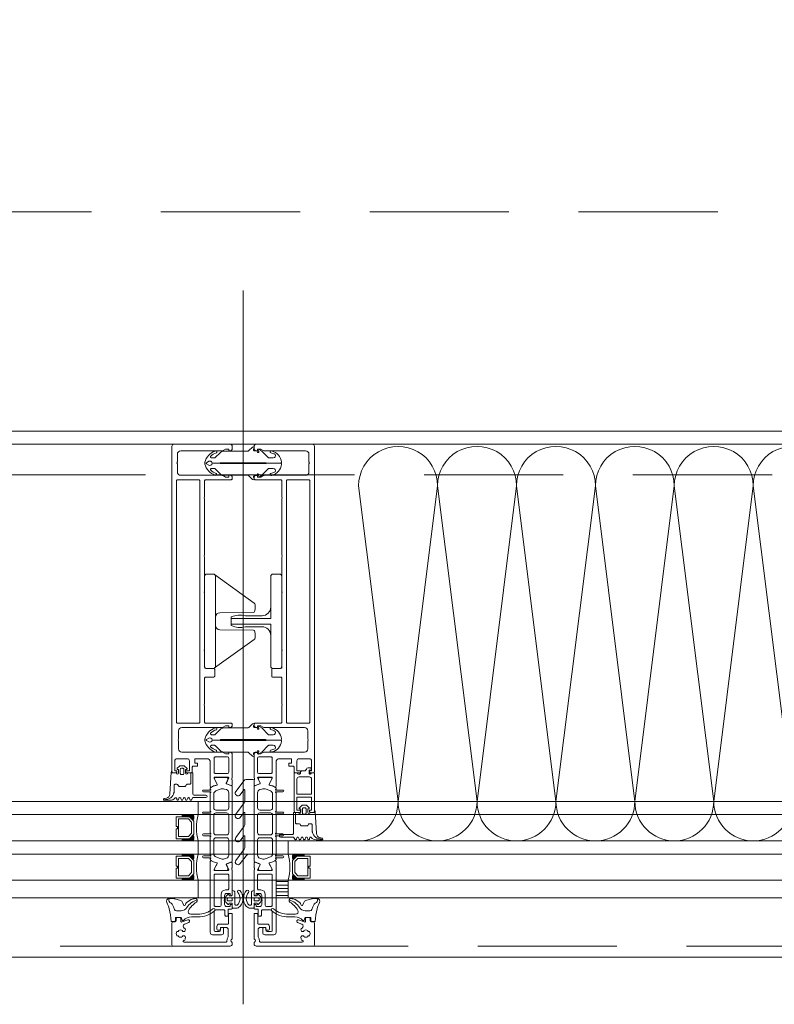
# Model space of a CAD drawing. Header units: millimetres. Extents: x 144573 to 336993, y 74252 to 247042.
# Tile 117 of 256: x 161785 to 162129, y 174594 to 175043. Entities that reach past the tile are written whole.
import ezdxf

# ---------------------------------------------------------------- set-up
doc = ezdxf.new("R2010")
doc.units = ezdxf.units.MM
doc.linetypes.add('ČÁRKOVANÁ', pattern=[19.05, 12.7, -6.35])
doc.layers.add('FASÁDA DETAILNÍ', color=255, linetype='Continuous', lineweight=0)

# ---------------------------------------------------------------- blocks, each defined once
blk = doc.blocks.new('284336')
for points in [[(-0.7, -9.6), (-10, -9.6, 0.414511), (-10.51, -10.11), (-10.51, -15.51, -1), (-11.69, -15.51), (-11.69, -9.6), (-12.69, -8.95, -0.668884), (-12.6, -8.23), (-11.99, -8.01, 0.766384), (-11.99, -7.21), (-12.6, -6.99, -0.76831), (-12.6, -6.23), (-11.99, -6.01, 0.766384), (-11.99, -5.21), (-12.6, -4.99, -0.76831), (-12.6, -4.23), (-11.99, -4.01, 0.766384), (-11.99, -3.21), (-12.6, -2.99, -0.877523), (-12.5, -2.22), (-12.1, -2.22, 0.698129), (-11.83, -1.5, -0.220231), (-12.89, 0.78), (-12.89, 3.45, -0.157143), (-12.82, 3.68), (-12.69, 3.42, -0.067482), (-12.48, 2.53, 0.393136), (-8.66, -1.02), (-6.1, -1.02, -0.414214), (-5.61, -1.51), (-5.61, -2.22, -0.267949), (-5.85, -2.65), (-6.35, -2.93, 0.267949), (-6.61, -3.38), (-6.61, -5.84, 0.267949), (-6.35, -6.29), (-5.85, -6.57, -0.267949), (-5.61, -7), (-5.61, -8.11, 0.414215), (-5.1, -8.62), (-0.41, -8.62), (-0.41, -9.31, -0.414212), (-0.7, -9.6)], [(-0.41, 0), (-0.41, -2, 0.990243), (-0.4, -3.02), (0.9, -3.02, 0.414214), (1.21, -2.71), (1.21, -2.61, -0.668123), (1.71, -2.4), (2.75, -3.45, -0.199004), (2.89, -3.79), (2.89, -5.43, -0.199038), (2.75, -5.77), (1.71, -6.82, -0.668191), (1.21, -6.61), (1.21, -6.51, 0.414214), (0.9, -6.2), (-0.4, -6.2, 0.990269), (-0.41, -7.22), (-0.41, -8.6), (-5.1, -8.6, -0.414215), (-5.59, -8.11), (-5.59, -7, 0.267949), (-5.84, -6.56), (-6.34, -6.27, -0.267949), (-6.59, -5.84), (-6.59, -3.38, -0.267949), (-6.34, -2.95), (-5.84, -2.66, 0.267949), (-5.59, -2.22), (-5.59, -1.51, 0.414214), (-6.1, -1), (-8.66, -1, -0.393156), (-12.46, 2.53, 0.067572), (-12.67, 3.43), (-12.8, 3.7, -0.637545), (-12.12, 3.53), (-11.92, 2.53, 0.344315), (-10.06, 0.91), (0, 0.38, -0.406913), (0.39, 0), (-0.41, 0)], [(1.7, -4.31, 0.414235), (1.2, -3.81), (-0.7, -3.81, 0.414214), (-1.2, -4.31), (-1.2, -4.91, 0.414214), (-0.7, -5.41), (1.2, -5.41, 0.414235), (1.7, -4.91), (1.7, -4.31)]]:
    blk.add_lwpolyline(points, format="xyb", close=True)
blk = doc.blocks.new('nesystémový nástavec 18')
for p, q in [((-17.5, 9.3), (-15.36, 9.3)), ((-15.36, 9.3), (0, 9.3)), ((0, 9.3), (0, 7.8)), ((-18, 6.8), (-18, 8.8)), ((-17, 6.3), (-17.5, 6.3)), ((-11, 8), (-17, 8)), ((-17, 8), (-17, 6.3)), ((-11, 1.3), (-11, 8)), ((-2.8, 8), (-9.7, 8)), ((-9.7, 1.3), (-9.7, 8)), ((-1.8, 2.3), (-1.8, 7)), ((-0.5, 7.3), (-0.5, 6.8)), ((0, 6.3), (0.55, 6.3)), ((0.55, 6.3), (0.95, 5.9)), ((0.95, 5.9), (0.95, 4.8)), ((0.95, 4.8), (0.95, 4.14)), ((-18, 0.5), (-18, 1.8)), ((-17.5, 2.3), (-17, 2.3)), ((-1.8, 0), (-17.5, 0)), ((-17, 2.3), (-17, 1.3)), ((-17, 1.3), (-11, 1.3)), ((-9.7, 1.3), (-2.8, 1.3)), ((0, 0), (-1.8, 0)), ((-0.4, 2.23), (-0.5, 2.04)), ((-0.5, 2.04), (-0.5, 2)), ((1.2, 2.44), (0, 2.44)), ((0, 1.5), (0, 0)), ((0.95, 4.14), (1.2, 4.14)), ((1.2, 1.85), (1.2, 2.44)), ((1.4, 3.94), (1.4, 3.84)), ((1.6, 3.64), (1.6, 3.64)), ((1.8, 1.37), (1.7, 1.35)), ((2.25, 1.63), (1.8, 1.37)), ((2.4, 2.84), (2.4, 1.89))]:
    blk.add_line(p, q)
for centre, radius, start, end in [((-17.5, 8.8), 0.5, 90, 180), ((-15.36, 9.8), 0.5, 270, 270.084), ((-17.5, 6.8), 0.5, 180.0012, 269.9988), ((-2.8, 7), 1, 0, 90), ((0, 7.3), 0.5, 89.9955, 180.0071), ((0, 6.8), 0.5, 179.9949, 270.006), ((0.75, 4.8), 0.2, 359.9656, 0.0344), ((-17.5, 1.8), 0.5, 89.999, 180.0002), ((-17.5, 0.5), 0.5, 180, 270), ((-2.8, 2.3), 1, 270, 0), ((0, 2), 0.5, 179.9716, 270.0327), ((0, 1.94), 0.5, 89.9975, 144.0007), ((1.2, 3.94), 0.2, 359.9707, 90.0249), ((1.7, 1.85), 0.5, 179.9991, 270), ((1.6, 3.84), 0.2, 179.9737, 270.035), ((1.6, 2.84), 0.8, 0.0065, 89.9919), ((2.1, 1.89), 0.3, 299.9815, 0.0183)]:
    blk.add_arc(centre, radius, start, end)
blk = doc.blocks.new('433270')
blk.add_lwpolyline([(1, 0, 0.414364), (0, -1), (0, -1.4, 0.255924), (0.23, -1.83, -0.547723), (0.23, -3.17, 0.255924), (0, -3.6), (0, -14.6, 0.414214), (0.3, -14.9), (1.2, -14.9, 0.414214), (1.7, -14.4), (1.7, -10.3, -0.414214), (2, -10), (6, -10, 0.414248), (7, -9), (7, -7.7, 0.414179), (6.5, -7.2), (5.7, -7.2, 0.414232), (5.4, -7.5), (5.4, -8.2, -0.414198), (5.1, -8.5), (2.8, -8.5, -0.414204), (1.8, -7.5), (1.8, -4.49, -0.147432), (1.97, -3.94, 0.147461), (2.4, -2.5), (2.4, -2.3, -0.414214), (2.9, -1.8), (21.87, -1.8, -0.668178), (22.22, -2.65), (22.16, -2.72, 1), (21.59, -3.29), (21.52, -3.35, 0.198912), (21.38, -3.71), (21.38, -4.05, 0.414214), (22.08, -4.75), (22.38, -4.75, 0.576988), (22.64, -4.3, -0.311246), (24.56, -4.3, 0.576988), (24.82, -4.75), (25.3, -4.75, -0.260065), (25.3, -6.65), (24.82, -6.65, 0.576988), (24.56, -7.1, -0.311246), (22.64, -7.1, 0.576988), (22.38, -6.65), (22.08, -6.65, 0.414214), (21.38, -7.35), (21.38, -7.61, 0.267949), (21.63, -8.04), (21.89, -8.2, -0.637047), (21.73, -10), (19.83, -10.7, 0.315299), (19.5, -11.17), (19.5, -11.49, 0.520567), (20.17, -11.96), (22.83, -10.99, -0.520567), (23.5, -11.46), (23.5, -12.5, 0.414062), (24, -13), (25, -13, 0.414186), (25.5, -12.5), (25.5, -11.5, -0.414182), (26, -11), (27, -11, 0.414214), (27.5, -10.5), (27.5, -0.5, 0.414214), (27, 0), (1, 0)], format="xyb", close=True)
blk = doc.blocks.new('284325')
for points in [[(0.84, -5.23, -0.560316), (0.94, -4.73), (1.94, -4.36, 0.3153), (2.14, -4.08), (2.14, -1.89, 0.451558), (1.8, -1.59), (0.9, -1.7, -0.399586), (0.57, -1.46), (0.3, -0.07, -0.415977), (0.53, 0.29, 0.024107), (6.15, 1.24, 0.076636), (8.99, 2.34, -0.577615), (10.79, 1.3), (10.02, 1.37, 0.283171), (9.08, 0.9, -0.168429), (7.07, -0.74), (5.9, -1.16, 0.315302), (5.24, -2.1), (5.24, -4.21, 0.269719), (6.76, -6.82, -0.194797), (10.18, -11.53, -0.342663), (9.17, -11.17, 0.119207), (5.43, -7.59, 0.578571), (3.63, -8.62), (3.63, -11.77, 0.176415), (6.16, -18.72, -1), (5.24, -19.49, -0.176415), (2.43, -11.77), (2.43, -8.89, 0.208286), (0.84, -5.23)], [(8.95, -6.65), (10.32, -8.78, -0.134555), (10.79, -10.63, -0.339795), (10.19, -11.53, 0.194788), (6.76, -6.81, -0.269736), (5.25, -4.21), (5.25, -2.1, -0.315302), (5.9, -1.17), (7.07, -0.74, 0.168429), (9.09, 0.89, -0.283167), (10.01, 1.36), (10.79, 1.29), (10.79, -0.74, -0.070852), (10.71, -1.3), (9.95, -3.93, -0.241839), (9.08, -4.83), (7.93, -5.22, 0.836024), (8.08, -6.19), (8.11, -6.19, -0.255349), (8.95, -6.65)]]:
    blk.add_lwpolyline(points, format="xyb", close=True)
blk = doc.blocks.new('*U1335')
for points in [[(0, 0, 0.414243), (0.1, 0.1), (0, 0.9, -1.0001), (0.2, 0.9), (0.1, 0.1, 0.414228), (0.2, 0, 0.414228)], [(0.2, 0, 0.414243), (0.3, 0.1), (0.2, 0.9, -1.0001), (0.4, 0.9), (0.3, 0.1, 0.414228), (0.4, 0, 0.414228)], [(0.4, 0, 0.414243), (0.5, 0.1), (0.4, 0.9, -1.0001), (0.6, 0.9), (0.5, 0.1, 0.414228), (0.6, 0, 0.414228)], [(0.6, 0, 0.414243), (0.7, 0.1), (0.6, 0.9, -1.0001), (0.8, 0.9), (0.7, 0.1, 0.414228), (0.8, 0, 0.414228)], [(0.8, 0, 0.414243), (0.9, 0.1), (0.8, 0.9, -1.0001), (1, 0.9), (0.9, 0.1, 0.414228), (1, 0, 0.414228)], [(1, 0, 0.414243), (1.1, 0.1), (1, 0.9, -1.0001), (1.2, 0.9), (1.1, 0.1, 0.414228), (1.2, 0, 0.414228)], [(1.2, 0, 0.414243), (1.3, 0.1), (1.2, 0.9, -1.0001), (1.4, 0.9), (1.3, 0.1, 0.414228), (1.4, 0, 0.414228)], [(1.4, 0, 0.414243), (1.5, 0.1), (1.4, 0.9, -1.0001), (1.6, 0.9), (1.5, 0.1, 0.414228), (1.6, 0, 0.414228)], [(1.6, 0, 0.414243), (1.7, 0.1), (1.6, 0.9, -1.0001), (1.8, 0.9), (1.7, 0.1, 0.414228), (1.8, 0, 0.414228)], [(1.8, 0, 0.414243), (1.9, 0.1), (1.8001, 0.9, -1.0001), (2, 0.9), (1.9001, 0.1, 0.414228), (2, 0, 0.414228)]]:
    blk.add_lwpolyline(points, format="xyb")
blk = doc.blocks.new('244748_a')
blk.add_lwpolyline([(8.32, -1.69, 0.082248), (6.34, -0.9, -1.09695), (6.94, -0.1, -0.315353), (11.26, -5.15, -0.480529), (10.87, -5.64), (4.27, -5.64), (4.08, -5.45), (-16.53, -5.45), (-16.72, -5.64), (-20.43, -5.64, 0.574019), (-21.93, -4.78), (-22.99, -5.4, 0.524827), (-22.99, -5.9), (-21.93, -6.52, 0.574021), (-20.43, -5.66), (-16.72, -5.66), (-16.53, -5.85), (4.08, -5.85), (4.27, -5.66), (10.87, -5.66, -0.480529), (11.26, -6.15, -0.326229), (6.88, -11.09, -1.09695), (6.28, -10.3, 0.081457), (8.32, -9.61, 0.599203), (7.48, -8.05), (5.52, -8.05, 0.198965), (5.17, -8.2), (2.22, -11.15), (0.93, -12.01, -0.738038), (0.51, -11.62), (0.87, -11, 1), (0.35, -10.7), (0, -11.3), (-0.98, -11.3, 0.619205), (-1.45, -12.06), (-1.28, -12.43, -0.808139), (-2.04, -13.04), (-3.63, -11.44, 0.198906), (-4.34, -11.15), (-14.99, -11.15, -0.198936), (-16.76, -10.42), (-18.98, -8.2, 0.198942), (-19.33, -8.05), (-20.67, -8.05, 0.500217), (-21.09, -8.73, 0.122037), (-18.5, -10.27, -1.093735), (-19.1, -11.07, -0.240768), (-23.7, -6.07, -0.106226), (-23.7, -5.23, -0.256232), (-19, -0.13, -1.093735), (-18.4, -0.92, 0.116856), (-21.09, -2.57, 0.500217), (-20.67, -3.25), (-19.33, -3.25, 0.198942), (-18.98, -3.1), (-16.75, -0.88, -0.198936), (-14.99, -0.15), (-4.34, -0.15, 0.198907), (-3.63, 0.14), (-2.04, 1.74, -0.808139), (-1.28, 1.13), (-1.45, 0.76, 0.619205), (-0.98, 0), (0, 0), (0.35, -0.6, 1), (0.87, -0.3), (0.51, 0.32, -0.738038), (0.93, 0.71), (2.22, -0.15), (5.17, -3.1, 0.198965), (5.52, -3.25), (7.48, -3.25, 0.599203)], format="xyb", close=True)
blk = doc.blocks.new('236134_0100_s_v')
for points in [[(22.8, -23), (22.8, -5), (42, -5, 0.414214), (43, -4), (43, -1, 0.414214), (42, 0), (1, 0, 0.414214), (0, -1), (0, -4, 0.414214), (1, -5), (20.2, -5), (20.2, -23)], [(15, -5, -0.414214), (19, -9), (19, -16.57, 0.165764), (19.53, -23), (23.47, -23, 0.165764), (24, -16.57), (24, -9, -0.414214), (28, -5)]]:
    blk.add_lwpolyline(points, format="xyb")
blk = doc.blocks.new('236134_0200_s_v')
for points in [[(19.58, 5, -0.41166), (17.58, 6.98), (17.45, 22.25, 0.344217), (17.07, 22.73), (16, 23), (14, 23, 0.240828), (13.19, 22.59), (0.19, 4.59)], [(23.42, 5, 0.41166), (25.42, 6.98), (25.55, 22.25, -0.344217), (25.93, 22.73), (27, 23), (29, 23, -0.240828), (29.81, 22.59), (42.81, 4.59)]]:
    blk.add_lwpolyline(points, format="xyb")
blk.add_lwpolyline([(42, 5), (1, 5, 0.414214), (0, 4), (0, 1, 0.414214), (1, 0), (42, 0, 0.414214), (43, 1), (43, 4, 0.414214)], format="xyb", close=True)
blk = doc.blocks.new('288126')
for points in [[(-16.5, 0), (16.5, 0)], [(-21.36, -6.34), (-17.8, -3.69)], [(-17, -2.08), (-17, -0.5)], [(-8.83, -4.3), (-14.11, -4.3)], [(1.81, -4.3), (-3.71, -4.3)], [(12.21, -4.3), (6.93, -4.3)], [(17, -0.5), (17, -3.8)], [(-14.71, -4.5), (-19.87, -8.34)], [(-10.96, -6.34), (-8.71, -4.66)], [(-4.31, -4.5), (-9.47, -8.34)], [(-0.35, -6.36), (1.93, -4.66)], [(6.33, -4.5), (1.14, -8.37)], [(10.05, -6.36), (12.33, -4.66)], [(16.6, -4.6), (11.54, -8.37)]]:
    blk.add_lwpolyline(points)
for centre, radius, start, end in [((16.5, -0.5), 0.5, 0, 90), ((-16.5, -0.5), 0.5, 90, 180), ((16, -3.8), 1, 306.7059, 0), ((-20.61, -7.34), 1.25, 126.7059, 306.7059), ((-10.21, -7.34), 1.25, 126.7059, 306.7059), ((0.4, -7.37), 1.25, 126.7059, 306.7059), ((10.8, -7.37), 1.25, 126.7059, 306.7059)]:
    blk.add_arc(centre, radius, start, end)
at = {"extrusion": (0, 0, -1)}
for centre, radius, start, end in [((19, -2.08), 2, 180, 233.2941), ((14.11, -5.3), 1, 53.2941, 90), ((8.83, -4.5), 0.2, 90, 233.2941), ((3.71, -5.3), 1, 53.2941, 90), ((-1.81, -4.5), 0.2, 90, 233.2941), ((-6.93, -5.3), 1, 53.2941, 90), ((-12.21, -4.5), 0.2, 90, 233.2941)]:
    blk.add_arc(centre, radius, start, end, dxfattribs=at)
blk = doc.blocks.new('246426')
for points in [[(-1.84, 0.64), (-2.86, -0.38, 0.198926), (-3.15, -1.09), (-3.15, -2.31, 0.198926), (-2.86, -3.02), (-1.84, -4.04, 0.637051), (-1.5, -3.92), (-1.45, -3.4), (-0.3, -3.4, -0.41484), (0, -3.7), (0, -5.19, 0.414232), (0.5, -5.69), (2.14, -5.69, 0.071862), (2.2, -5.68, 0.157876), (3.73, -4.64, 0.360336), (3.48, 2.39, 0.964062), (2.54, 1.48, -0.403385), (2.25, -4.34, -0.190964), (2.11, -4.39), (1.7, -4.39, -0.414214), (1.2, -3.89), (1.2, 1.31, 0.414201), (0.2, 2.31), (0, 2.31), (0, 0.3, -0.414214), (-0.3, 0), (-1.45, 0), (-1.5, 0.52, 0.637051), (-1.84, 0.64)], [(-2.25, -1.4, -0.414214), (-1.85, -1), (-0.4, -1, -0.414214), (0, -1.4), (0, -2, -0.414214), (-0.4, -2.4), (-1.85, -2.4, -0.414214), (-2.25, -2), (-2.25, -1.4)]]:
    blk.add_lwpolyline(points, format="xyb", close=True)

msp = doc.modelspace()

# ---------------------------------------------------------------- hatches: boundary and pattern name
at = {"layer": 'FASÁDA DETAILNÍ'}
h = msp.add_hatch(dxfattribs=at)
h.set_pattern_fill('ANSI31', color=256, scale=0.5, angle=495)
h.set_pattern_definition([(180, (151587.0589, 130529.9017), (-7e-16, -1.5875), [])])
h.paths.add_polyline_path([(161901.48, 174650.259), (161906.98, 174650.259), (161906.98, 174642.259), (161901.48, 174642.259)])

# ---------------------------------------------------------------- linework, layer by layer
for p, q in [((161886.48, 174919.383), (161886.48, 174593.691)), ((163129.98, 174849.259), (160267.98, 174849.259)), ((163406.98, 174686.259), (159183.48, 174686.259)), ((161865.98, 174680.259), (161865.98, 174686.259)), ((159183.48, 174680.259), (163406.98, 174680.259)), ((163406.98, 174668.259), (159183.48, 174668.259)), ((161865.98, 174662.259), (161865.98, 174668.259)), ((162315.98, 174668.259), (161906.98, 174668.259)), ((161906.98, 174668.259), (161906.98, 174662.259)), ((159183.48, 174662.259), (163406.98, 174662.259)), ((161906.98, 174662.259), (162315.98, 174662.259)), ((163406.98, 174650.259), (159183.48, 174650.259)), ((161865.98, 174642.259), (161865.98, 174650.259)), ((162315.98, 174650.259), (161906.98, 174650.259)), ((161906.98, 174650.259), (161906.98, 174642.259)), ((159183.48, 174642.259), (163406.98, 174642.259)), ((161906.98, 174642.259), (162315.98, 174642.259))]:
    msp.add_line(p, q, dxfattribs=at)
for points in [[(173301.48, 174615.259), (146721.48, 174615.259), (146721.48, 198295.259), (173301.48, 198295.259)], [(173061.48, 174855.259), (146961.48, 174855.259), (146961.48, 198055.259), (173061.48, 198055.259)], [(161855.98, 174679.259), (161861.98, 174679.259), (161863.98, 174677.259), (161863.98, 174671.259), (161861.98, 174669.259), (161855.98, 174669.259), (161855.98, 174673.759), (161856.48, 174673.759), (161856.48, 174674.759), (161855.98, 174674.759)], [(161856.98, 174670.259), (161856.98, 174678.259), (161861.566, 174678.259), (161862.98, 174676.844), (161862.98, 174671.811), (161861.566, 174670.259)], [(161855.98, 174661.259), (161861.98, 174661.259), (161863.98, 174659.259), (161863.98, 174653.259), (161861.98, 174651.259), (161855.98, 174651.259), (161855.98, 174655.759), (161856.48, 174655.759), (161856.48, 174656.759), (161855.98, 174656.759)], [(161856.98, 174652.259), (161856.98, 174660.259), (161861.566, 174660.259), (161862.98, 174658.844), (161862.98, 174653.811), (161861.566, 174652.259)], [(161916.98, 174661.259), (161910.98, 174661.259), (161908.98, 174659.259), (161908.98, 174653.259), (161910.98, 174651.259), (161916.98, 174651.259), (161916.98, 174655.759), (161916.48, 174655.759), (161916.48, 174656.759), (161916.98, 174656.759)], [(161915.98, 174652.259), (161915.98, 174660.259), (161911.394, 174660.259), (161909.98, 174658.844), (161909.98, 174653.811), (161911.394, 174652.259)], [(161901.48, 174642.259), (161906.98, 174642.259), (161906.98, 174650.259), (161901.48, 174650.259)]]:
    msp.add_lwpolyline(points, close=True, dxfattribs=at)
at = {"layer": 'FASÁDA DETAILNÍ', "linetype": 'ČÁRKOVANÁ', "ltscale": 5}
for points in [[(173296.48, 174620.259), (146726.48, 174620.259), (146726.48, 198290.259), (173296.48, 198290.259)], [(173081.48, 174835.259), (146941.48, 174835.259), (146941.48, 198075.259), (173081.48, 198075.259)], [(172961.48, 174955.259), (147061.48, 174955.259), (147061.48, 197955.259), (172961.48, 197955.259)]]:
    msp.add_lwpolyline(points, close=True, dxfattribs=at)
at = {"layer": 'FASÁDA DETAILNÍ'}
for points in [[(161853.98, 174848.259), (161853.98, 174699.759, 0.4142136), (161854.48, 174699.259), (161855.78, 174699.259, 0.4142197), (161856.28, 174699.759), (161856.28, 174700.259), (161855.28, 174700.259), (161855.28, 174704.759, -0.4142136), (161856.28, 174705.759), (161860.98, 174705.759, -0.4142136), (161861.98, 174704.759), (161861.98, 174700.259), (161860.28, 174700.259), (161860.28, 174699.759, 0.4142012), (161860.78, 174699.259), (161862.78, 174699.259, 0.4142136), (161863.28, 174699.759), (161863.28, 174701.902, -0.4142136), (161863.78, 174702.402), (161865.58, 174702.402), (161865.58, 174703.653), (161864.38, 174703.653), (161864.38, 174705.459, -0.4142136), (161864.68, 174705.759), (161869.979, 174705.759, -0.4141667), (161871.479, 174704.259), (161871.48, 174697.261), (161871.48, 174693.161, 0.5773503), (161872.08, 174692.814), (161872.943, 174693.313), (161874.435, 174693.741, 0.4887011), (161874.612, 174694.18), (161873.18, 174696.645), (161873.18, 174697.066, -0.4325656), (161873.38, 174697.261), (161879.685, 174697.261, -0.5483974), (161879.87, 174696.979), (161878.802, 174694.596, 0.4253361), (161878.91, 174694.328), (161880.933, 174693.512, 0.5315629), (161881.482, 174693.883), (161881.482, 174695.947, 0.2313061), (161881.367, 174696.184, -0.3061853), (161881.263, 174696.503), (161881.48, 174697.261), (161881.48, 174707.764, 0.4142136), (161880.48, 174708.764), (161879.98, 174708.764), (161879.98, 174707.964), (161878.48, 174707.964), (161877.336, 174708.625, 0.1316504), (161876.836, 174708.759), (161858.472, 174708.759, -0.4142136), (161856.972, 174710.259), (161856.972, 174713.759, -0.3999851), (161856.972, 174714.759), (161856.972, 174718.459, -0.4142136), (161858.472, 174719.959), (161876.836, 174719.959, 0.1316504), (161877.336, 174720.093), (161878.48, 174720.753), (161879.98, 174720.753), (161879.98, 174719.953), (161880.48, 174719.953, 0.4142136), (161881.48, 174720.953), (161881.48, 174721.459, 0.4142136), (161880.98, 174721.959), (161869.38, 174721.959, -0.4142136), (161868.88, 174722.459), (161868.88, 174729.859, -0.3999851), (161868.88, 174730.859), (161868.88, 174742.459, -0.4142136), (161869.38, 174742.959), (161872.98, 174742.959, 0.4142136), (161873.48, 174743.459), (161873.48, 174746.459, 0.4142136), (161872.98, 174746.959), (161869.38, 174746.959, -0.4142136), (161868.88, 174747.459), (161868.88, 174754.759, -0.38324), (161868.88, 174755.759), (161868.88, 174781.259, -0.38324), (161868.88, 174782.259), (161868.88, 174797.759, -0.38324), (161868.88, 174798.759), (161868.88, 174824.259, -0.38324), (161868.88, 174825.259), (161868.88, 174832.559, -0.4142136), (161869.38, 174833.059), (161880.98, 174833.059, 0.4142136), (161881.48, 174833.559), (161881.48, 174834.059, 0.4142136), (161880.48, 174835.059), (161879.98, 174835.059), (161879.98, 174834.259), (161878.48, 174834.259), (161877.326, 174834.925, 0.1169365), (161876.826, 174835.059), (161857.972, 174835.059, -0.4142315), (161856.472, 174836.559), (161856.472, 174840.269, -0.3999851), (161856.472, 174841.269), (161856.472, 174844.759, -0.4142315), (161857.972, 174846.259), (161876.826, 174846.259, 0.1169365), (161877.326, 174846.393), (161878.48, 174847.059), (161879.98, 174847.059), (161879.98, 174846.259), (161880.48, 174846.259, 0.4142136), (161881.48, 174847.259), (161881.48, 174848.259, 0.4142136), (161880.48, 174849.259), (161854.98, 174849.259, 0.4142135), (161853.98, 174848.259)], [(161918.98, 174848.259), (161918.98, 174699.759, -0.4142136), (161918.48, 174699.259), (161917.18, 174699.259, -0.4142197), (161916.68, 174699.759), (161916.68, 174700.259), (161917.68, 174700.259), (161917.68, 174704.759, 0.4142136), (161916.68, 174705.759), (161911.98, 174705.759, 0.4142136), (161910.98, 174704.759), (161910.98, 174700.259), (161912.68, 174700.259), (161912.68, 174699.759, -0.4142012), (161912.18, 174699.259), (161910.18, 174699.259, -0.4142136), (161909.68, 174699.759), (161909.68, 174701.902, 0.4142136), (161909.18, 174702.402), (161907.38, 174702.402), (161907.38, 174703.653), (161908.58, 174703.653), (161908.58, 174705.459, 0.4142136), (161908.28, 174705.759), (161902.981, 174705.759, 0.4141667), (161901.481, 174704.259), (161901.48, 174697.261), (161901.48, 174693.161, -0.5773503), (161900.88, 174692.814), (161900.017, 174693.313), (161898.525, 174693.741, -0.4887011), (161898.348, 174694.18), (161899.78, 174696.645), (161899.78, 174697.066, 0.4325656), (161899.58, 174697.261), (161893.275, 174697.261, 0.5483974), (161893.09, 174696.979), (161894.158, 174694.596, -0.4253361), (161894.05, 174694.328), (161892.027, 174693.512, -0.5315629), (161891.478, 174693.883), (161891.478, 174695.947, -0.2313061), (161891.593, 174696.184, 0.3061853), (161891.697, 174696.503), (161891.48, 174697.261), (161891.48, 174707.764, -0.4142136), (161892.48, 174708.764), (161892.98, 174708.764), (161892.98, 174707.964), (161894.48, 174707.964), (161895.624, 174708.625, -0.1316504), (161896.124, 174708.759), (161914.488, 174708.759, 0.4142136), (161915.988, 174710.259), (161915.988, 174713.759, 0.3999851), (161915.988, 174714.759), (161915.988, 174718.459, 0.4142136), (161914.488, 174719.959), (161896.124, 174719.959, -0.1316504), (161895.624, 174720.093), (161894.48, 174720.753), (161892.98, 174720.753), (161892.98, 174719.953), (161892.48, 174719.953, -0.4142136), (161891.48, 174720.953), (161891.48, 174721.459, -0.4142136), (161891.98, 174721.959), (161903.58, 174721.959, 0.4142136), (161904.08, 174722.459), (161904.08, 174729.859, 0.3999851), (161904.08, 174730.859), (161904.08, 174742.459, 0.4142136), (161903.58, 174742.959), (161899.98, 174742.959, -0.4142136), (161899.48, 174743.459), (161899.48, 174746.459, -0.4142136), (161899.98, 174746.959), (161903.58, 174746.959, 0.4142136), (161904.08, 174747.459), (161904.08, 174754.759, 0.38324), (161904.08, 174755.759), (161904.08, 174781.259, 0.38324), (161904.08, 174782.259), (161904.08, 174797.759, 0.38324), (161904.08, 174798.759), (161904.08, 174824.259, 0.38324), (161904.08, 174825.259), (161904.08, 174832.559, 0.4142136), (161903.58, 174833.059), (161891.98, 174833.059, -0.4142136), (161891.48, 174833.559), (161891.48, 174834.059, -0.4142136), (161892.48, 174835.059), (161892.98, 174835.059), (161892.98, 174834.259), (161894.48, 174834.259), (161895.634, 174834.925, -0.1169365), (161896.134, 174835.059), (161914.988, 174835.059, 0.4142315), (161916.488, 174836.559), (161916.488, 174840.269, 0.3999851), (161916.488, 174841.269), (161916.488, 174844.759, 0.4142315), (161914.988, 174846.259), (161896.134, 174846.259, -0.1169365), (161895.634, 174846.393), (161894.48, 174847.059), (161892.98, 174847.059), (161892.98, 174846.259), (161892.48, 174846.259, -0.4142136), (161891.48, 174847.259), (161891.48, 174848.259, -0.4142136), (161892.48, 174849.259), (161917.98, 174849.259, -0.4142135), (161918.98, 174848.259)], [(161856.08, 174722.459), (161856.08, 174832.559, -0.4142136), (161856.58, 174833.059), (161866.28, 174833.059, -0.4142136), (161866.78, 174832.559), (161866.78, 174722.459, -0.4142136), (161866.28, 174721.959), (161856.58, 174721.959, -0.4142136), (161856.08, 174722.459)], [(161916.88, 174722.459), (161916.88, 174832.559, 0.4142136), (161916.38, 174833.059), (161906.68, 174833.059, 0.4142136), (161906.18, 174832.559), (161906.18, 174722.459, 0.4142136), (161906.68, 174721.959), (161916.38, 174721.959, 0.4142136), (161916.88, 174722.459)], [(161879.38, 174706.559, -0.4142136), (161879.88, 174706.059), (161879.88, 174699.559, -0.4142136), (161879.38, 174699.059), (161873.68, 174699.059, -0.4142136), (161873.18, 174699.559), (161873.18, 174706.059, -0.4142136), (161873.68, 174706.559), (161879.38, 174706.559)], [(161893.58, 174706.559, 0.4142136), (161893.08, 174706.059), (161893.08, 174699.559, 0.4142136), (161893.58, 174699.059), (161899.28, 174699.059, 0.4142136), (161899.78, 174699.559), (161899.78, 174706.059, 0.4142136), (161899.28, 174706.559), (161893.58, 174706.559)], [(161881.48, 174692.92), (161881.481, 174681.009), (161881.48, 174659.098, -0.3058367), (161881.167, 174658.634), (161878.88, 174657.711, 0.4253361), (161878.772, 174657.444), (161879.489, 174655.825, -0.5437525), (161878.804, 174654.769), (161873.9, 174654.769, -0.5781822), (161873.381, 174655.67), (161874.642, 174657.862, 0.4885049), (161874.466, 174658.301), (161872.951, 174658.735), (161871.63, 174659.498, -0.2824777), (161871.481, 174659.774), (161871.481, 174660.219, 1.4470094), (161871.349, 174660.569), (161868.381, 174660.569, -1), (161868.381, 174661.369), (161871.349, 174661.369, 1.4470094), (161871.481, 174661.719), (161871.481, 174670.259, 1.4470094), (161871.349, 174670.609), (161868.381, 174670.609, -1), (161868.381, 174671.409), (161871.349, 174671.409, 1.4470094), (161871.481, 174671.759), (161871.481, 174680.259, 1.4470094), (161871.349, 174680.609), (161868.381, 174680.609, -1), (161868.381, 174681.409), (161871.349, 174681.409, 1.4470094), (161871.481, 174681.759), (161871.481, 174690.299, 1.4470094), (161871.349, 174690.649), (161868.381, 174690.649, -1), (161868.381, 174691.449), (161871.349, 174691.449, 1.4470094), (161871.481, 174691.799), (161871.481, 174692.244, -0.2824777), (161871.63, 174692.52), (161872.951, 174693.282), (161874.466, 174693.717, 0.4885049), (161874.642, 174694.156), (161873.381, 174696.347, -0.5781822), (161873.9, 174697.249), (161878.804, 174697.249, -0.5437525), (161879.489, 174696.192), (161878.772, 174694.574, 0.4253361), (161878.88, 174694.306), (161881.167, 174693.383, -0.3058367), (161881.48, 174692.92)], [(161891.48, 174692.92), (161891.479, 174681.009), (161891.48, 174659.098, 0.3058367), (161891.793, 174658.634), (161894.08, 174657.711, -0.4253361), (161894.188, 174657.444), (161893.471, 174655.825, 0.5437525), (161894.156, 174654.769), (161899.06, 174654.769, 0.5781822), (161899.579, 174655.67), (161898.318, 174657.862, -0.4885049), (161898.494, 174658.301), (161900.009, 174658.735), (161901.33, 174659.498, 0.2824777), (161901.479, 174659.774), (161901.479, 174660.219, -1.4470094), (161901.611, 174660.569), (161904.579, 174660.569, 1), (161904.579, 174661.369), (161901.611, 174661.369, -1.4470094), (161901.479, 174661.719), (161901.479, 174670.259, -1.4470094), (161901.611, 174670.609), (161904.579, 174670.609, 1), (161904.579, 174671.409), (161901.611, 174671.409, -1.4470094), (161901.479, 174671.759), (161901.479, 174680.259, -1.4470094), (161901.611, 174680.609), (161904.579, 174680.609, 1), (161904.579, 174681.409), (161901.611, 174681.409, -1.4470094), (161901.479, 174681.759), (161901.479, 174690.299, -1.4470094), (161901.611, 174690.649), (161904.579, 174690.649, 1), (161904.579, 174691.449), (161901.611, 174691.449, -1.4470094), (161901.479, 174691.799), (161901.479, 174692.244, 0.2824777), (161901.33, 174692.52), (161900.009, 174693.282), (161898.494, 174693.717, -0.4885049), (161898.318, 174694.156), (161899.579, 174696.347, 0.5781822), (161899.06, 174697.249), (161894.156, 174697.249, 0.5437525), (161893.471, 174696.192), (161894.188, 174694.574, -0.4253361), (161894.08, 174694.306), (161891.793, 174693.383, 0.3058367), (161891.48, 174692.92)], [(161879.881, 174683.309), (161879.881, 174690.209, 0.3249157), (161878.845, 174691.636), (161877.994, 174691.912, 0.1764286), (161875.943, 174691.84), (161874.018, 174691.061, 0.305619), (161873.081, 174689.671), (161873.081, 174683.309, 0.4142178), (161874.081, 174682.309), (161878.881, 174682.309, 0.4142178), (161879.881, 174683.309)], [(161893.079, 174683.309), (161893.079, 174690.209, -0.3249157), (161894.116, 174691.636), (161894.966, 174691.912, -0.1764286), (161897.018, 174691.84), (161898.942, 174691.061, -0.305619), (161899.879, 174689.671), (161899.879, 174683.309, -0.4142178), (161898.879, 174682.309), (161894.079, 174682.309, -0.4142178), (161893.079, 174683.309)], [(161879.881, 174672.009), (161879.881, 174680.009, 0.4142136), (161878.881, 174681.009), (161874.081, 174681.009, 0.4142136), (161873.081, 174680.009), (161873.081, 174672.009, 0.4142136), (161874.081, 174671.009), (161878.881, 174671.009, 0.4142136), (161879.881, 174672.009)], [(161893.079, 174672.009), (161893.079, 174680.009, -0.4142136), (161894.079, 174681.009), (161898.879, 174681.009, -0.4142136), (161899.879, 174680.009), (161899.879, 174672.009, -0.4142136), (161898.879, 174671.009), (161894.079, 174671.009, -0.4142136), (161893.079, 174672.009)], [(161879.881, 174661.808), (161879.881, 174668.709, 0.4142178), (161878.881, 174669.709), (161874.081, 174669.709, 0.4142178), (161873.081, 174668.709), (161873.081, 174662.346, 0.305619), (161874.018, 174660.956), (161875.943, 174660.178, 0.1764286), (161877.994, 174660.106), (161878.845, 174660.382, 0.3249157), (161879.881, 174661.808)], [(161893.079, 174661.808), (161893.079, 174668.709, -0.4142178), (161894.079, 174669.709), (161898.879, 174669.709, -0.4142178), (161899.879, 174668.709), (161899.879, 174662.346, -0.305619), (161898.942, 174660.956), (161897.018, 174660.178, -0.1764286), (161894.966, 174660.106), (161894.116, 174660.382, -0.3249157), (161893.079, 174661.808)], [(161881.48, 174654.759), (161881.48, 174643.759, -0.4144257), (161880.98, 174643.259), (161880.487, 174643.259), (161880.487, 174644.259), (161878.987, 174644.259, 0.4142136), (161877.987, 174643.259), (161877.987, 174641.759, 0.3999851), (161877.987, 174640.759), (161877.987, 174639.259, 0.4142136), (161878.987, 174638.259), (161880.48, 174638.259), (161880.48, 174639.259), (161880.98, 174639.259, -0.4144559), (161881.48, 174638.758), (161881.479, 174637.458, -0.4139712), (161881.179, 174637.159), (161879.98, 174637.159, 0.4142136), (161879.68, 174636.859), (161879.68, 174633.859), (161878.68, 174633.859, -0.4142136), (161878.18, 174634.359), (161878.18, 174636.259, 0.4142136), (161877.68, 174636.759), (161874.18, 174636.759, 0.4142056), (161873.18, 174635.759), (161873.18, 174627.459, 0.4142063), (161873.68, 174626.959), (161875.58, 174626.959, 0.414219), (161876.08, 174627.459), (161876.08, 174628.259, -0.4142136), (161876.58, 174628.759), (161877.08, 174628.759, -0.4142136), (161877.58, 174628.259), (161877.58, 174626.459, -0.4142136), (161876.58, 174625.459), (161872.48, 174625.459, -0.4142136), (161871.48, 174626.459), (161871.48, 174654.759), (161871.48, 174658.859, -0.5773503), (161872.08, 174659.205), (161872.943, 174658.707), (161874.435, 174658.279, -0.4887011), (161874.612, 174657.84), (161873.18, 174655.374), (161873.18, 174654.954, 0.4325656), (161873.38, 174654.759), (161879.685, 174654.759, 0.5483974), (161879.87, 174655.04), (161878.802, 174657.424, -0.4253361), (161878.91, 174657.691), (161880.933, 174658.508, -0.5315625), (161881.482, 174658.137), (161881.482, 174656.073, -0.2313061), (161881.367, 174655.836, 0.3061853), (161881.263, 174655.517), (161881.48, 174654.759)], [(161891.48, 174654.759), (161891.48, 174643.759, 0.4144257), (161891.98, 174643.259), (161892.473, 174643.259), (161892.473, 174644.259), (161893.973, 174644.259, -0.4142136), (161894.973, 174643.259), (161894.973, 174641.759, -0.3999851), (161894.973, 174640.759), (161894.973, 174639.259, -0.4142136), (161893.973, 174638.259), (161892.48, 174638.259), (161892.48, 174639.259), (161891.98, 174639.259, 0.4144559), (161891.48, 174638.758), (161891.481, 174637.458, 0.4139712), (161891.781, 174637.159), (161892.98, 174637.159, -0.4142136), (161893.28, 174636.859), (161893.28, 174633.859), (161894.28, 174633.859, 0.4142136), (161894.78, 174634.359), (161894.78, 174636.259, -0.4142136), (161895.28, 174636.759), (161898.78, 174636.759, -0.4142056), (161899.78, 174635.759), (161899.78, 174627.459, -0.4142063), (161899.28, 174626.959), (161897.38, 174626.959, -0.414219), (161896.88, 174627.459), (161896.88, 174628.259, 0.4142136), (161896.38, 174628.759), (161895.88, 174628.759, 0.4142136), (161895.38, 174628.259), (161895.38, 174626.459, 0.4142136), (161896.38, 174625.459), (161900.48, 174625.459, 0.4142136), (161901.48, 174626.459), (161901.48, 174654.759), (161901.48, 174658.859, 0.5773503), (161900.88, 174659.205), (161900.017, 174658.707), (161898.525, 174658.279, 0.4887011), (161898.348, 174657.84), (161899.78, 174655.374), (161899.78, 174654.954, -0.4325656), (161899.58, 174654.759), (161893.275, 174654.759, -0.5483974), (161893.09, 174655.04), (161894.158, 174657.424, 0.4253361), (161894.05, 174657.691), (161892.027, 174658.508, 0.5315625), (161891.478, 174658.137), (161891.478, 174656.073, 0.2313061), (161891.593, 174655.836, -0.3061853), (161891.697, 174655.517), (161891.48, 174654.759)], [(161873.18, 174652.559), (161873.18, 174638.859, 0.4142136), (161873.68, 174638.359), (161875.887, 174638.359, 0.4142136), (161876.387, 174638.859), (161876.387, 174643.829, -0.4111388), (161878.387, 174645.859), (161879.38, 174645.859, 0.4142136), (161879.88, 174646.359), (161879.88, 174652.559, 0.4142136), (161879.38, 174653.059), (161873.68, 174653.059, 0.4142136), (161873.18, 174652.559)], [(161899.78, 174652.559), (161899.78, 174638.859, -0.4142136), (161899.28, 174638.359), (161897.073, 174638.359, -0.4142136), (161896.573, 174638.859), (161896.573, 174643.829, 0.4111388), (161894.573, 174645.859), (161893.58, 174645.859, -0.4142136), (161893.08, 174646.359), (161893.08, 174652.559, -0.4142136), (161893.58, 174653.059), (161899.28, 174653.059, -0.4142136), (161899.78, 174652.559)]]:
    msp.add_lwpolyline(points, format="xyb", close=True, dxfattribs=at)
msp.add_lwpolyline([(162304.98, 174849.259), (161917.98, 174849.259)], dxfattribs=at)
for centre, radius, start, end in [((161858.117, 174679.759), 0.596, 303.03656, 56.96344), ((161858.41, 174679.759), 0.596, 303.03656, 56.96344), ((161858.702, 174679.759), 0.596, 303.03656, 56.96344), ((161858.995, 174679.759), 0.596, 303.03656, 56.96344), ((161859.287, 174679.759), 0.596, 303.03656, 56.96344), ((161859.58, 174679.759), 0.596, 303.03656, 56.96344), ((161859.872, 174679.759), 0.596, 303.03656, 56.96344), ((161860.165, 174679.759), 0.596, 303.03656, 56.96344), ((161860.457, 174679.759), 0.596, 303.03656, 56.96344), ((161860.75, 174679.759), 0.596, 303.03656, 56.96344), ((161861.042, 174679.759), 0.596, 303.03656, 56.96344), ((161861.335, 174679.759), 0.596, 303.03656, 56.96344), ((161861.627, 174679.759), 0.596, 303.03656, 56.96344), ((161861.64, 174679.621), 0.879, 313.99491, 46.49644), ((161861.549, 174679.473), 1.263, 321.96563, 38.49956), ((161861.389, 174679.334), 1.712, 327.29495, 32.68565), ((161861.145, 174679.189), 2.248, 331.52734, 28.40281), ((161860.796, 174679.021), 2.897, 335.30667, 25.29515), ((161860.429, 174678.907), 3.546, 337.29382, 22.40905), ((161887.871, 174674.259), 22.699, 164.67278, 195.32722), ((161858.117, 174668.759), 0.596, 303.03656, 56.96344), ((161858.41, 174668.759), 0.596, 303.03656, 56.96344), ((161858.702, 174668.759), 0.596, 303.03656, 56.96344), ((161858.995, 174668.759), 0.596, 303.03656, 56.96344), ((161859.287, 174668.759), 0.596, 303.03656, 56.96344), ((161859.58, 174668.759), 0.596, 303.03656, 56.96344), ((161859.872, 174668.759), 0.596, 303.03656, 56.96344), ((161860.165, 174668.759), 0.596, 303.03656, 56.96344), ((161860.457, 174668.759), 0.596, 303.03656, 56.96344), ((161860.75, 174668.759), 0.596, 303.03656, 56.96344), ((161861.042, 174668.759), 0.596, 303.03656, 56.96344), ((161861.335, 174668.759), 0.596, 303.03656, 56.96344), ((161861.627, 174668.759), 0.596, 303.03656, 56.96344), ((161861.64, 174668.896), 0.879, 313.50356, 46.00509), ((161861.549, 174669.045), 1.263, 321.50044, 38.03437), ((161861.389, 174669.183), 1.712, 327.31435, 32.70505), ((161861.145, 174669.328), 2.248, 331.59719, 28.47266), ((161860.796, 174669.496), 2.897, 334.70485, 24.69333), ((161860.429, 174669.61), 3.546, 337.59095, 22.70618), ((161858.117, 174661.759), 0.596, 303.03656, 56.96344), ((161858.41, 174661.759), 0.596, 303.03656, 56.96344), ((161858.702, 174661.759), 0.596, 303.03656, 56.96344), ((161858.995, 174661.759), 0.596, 303.03656, 56.96344), ((161859.287, 174661.759), 0.596, 303.03656, 56.96344), ((161859.58, 174661.759), 0.596, 303.03656, 56.96344), ((161859.872, 174661.759), 0.596, 303.03656, 56.96344), ((161860.165, 174661.759), 0.596, 303.03656, 56.96344), ((161860.457, 174661.759), 0.596, 303.03656, 56.96344), ((161860.75, 174661.759), 0.596, 303.03656, 56.96344), ((161861.042, 174661.759), 0.596, 303.03656, 56.96344), ((161861.335, 174661.759), 0.596, 303.03656, 56.96344), ((161861.627, 174661.759), 0.596, 303.03656, 56.96344), ((161861.64, 174661.621), 0.879, 313.99491, 46.49644), ((161861.549, 174661.473), 1.263, 321.96563, 38.49956), ((161861.389, 174661.334), 1.712, 327.29495, 32.68565), ((161861.145, 174661.189), 2.248, 331.52734, 28.40281), ((161860.796, 174661.021), 2.897, 335.30667, 25.29515), ((161860.429, 174660.907), 3.546, 337.29382, 22.40905), ((161887.871, 174656.259), 22.699, 164.67278, 195.32722), ((161885.089, 174656.259), 22.699, 344.67278, 15.32722), ((161912.531, 174660.907), 3.546, 157.59095, 202.70618), ((161912.164, 174661.021), 2.897, 154.70485, 204.69333), ((161911.815, 174661.189), 2.248, 151.59719, 208.47266), ((161911.571, 174661.334), 1.712, 147.31435, 212.70505), ((161911.411, 174661.473), 1.263, 141.50044, 218.03437), ((161911.321, 174661.621), 0.879, 133.50356, 226.00509), ((161911.333, 174661.759), 0.596, 123.03656, 236.96344), ((161911.625, 174661.759), 0.596, 123.03656, 236.96344), ((161911.918, 174661.759), 0.596, 123.03656, 236.96344), ((161912.21, 174661.759), 0.596, 123.03656, 236.96344), ((161912.503, 174661.759), 0.596, 123.03656, 236.96344), ((161912.795, 174661.759), 0.596, 123.03656, 236.96344), ((161913.088, 174661.759), 0.596, 123.03656, 236.96344), ((161913.38, 174661.759), 0.596, 123.03656, 236.96344), ((161913.673, 174661.759), 0.596, 123.03656, 236.96344), ((161913.965, 174661.759), 0.596, 123.03656, 236.96344), ((161914.258, 174661.759), 0.596, 123.03656, 236.96344), ((161914.55, 174661.759), 0.596, 123.03656, 236.96344), ((161914.843, 174661.759), 0.596, 123.03656, 236.96344), ((161858.117, 174650.759), 0.596, 303.03656, 56.96344), ((161858.41, 174650.759), 0.596, 303.03656, 56.96344), ((161858.702, 174650.759), 0.596, 303.03656, 56.96344), ((161858.995, 174650.759), 0.596, 303.03656, 56.96344), ((161859.287, 174650.759), 0.596, 303.03656, 56.96344), ((161859.58, 174650.759), 0.596, 303.03656, 56.96344), ((161859.872, 174650.759), 0.596, 303.03656, 56.96344), ((161860.165, 174650.759), 0.596, 303.03656, 56.96344), ((161860.457, 174650.759), 0.596, 303.03656, 56.96344), ((161860.75, 174650.759), 0.596, 303.03656, 56.96344), ((161861.042, 174650.759), 0.596, 303.03656, 56.96344), ((161861.335, 174650.759), 0.596, 303.03656, 56.96344), ((161861.627, 174650.759), 0.596, 303.03656, 56.96344), ((161861.64, 174650.896), 0.879, 313.50356, 46.00509), ((161861.549, 174651.045), 1.263, 321.50044, 38.03437), ((161861.389, 174651.183), 1.712, 327.31435, 32.70505), ((161861.145, 174651.328), 2.248, 331.59719, 28.47266), ((161860.796, 174651.496), 2.897, 334.70485, 24.69333), ((161860.429, 174651.61), 3.546, 337.59095, 22.70618), ((161912.531, 174651.61), 3.546, 157.29382, 202.40905), ((161912.164, 174651.496), 2.897, 155.30667, 205.29515), ((161911.815, 174651.328), 2.248, 151.52734, 208.40281), ((161911.571, 174651.183), 1.712, 147.29495, 212.68565), ((161911.411, 174651.045), 1.263, 141.96563, 218.49956), ((161911.321, 174650.896), 0.879, 133.99491, 226.49644), ((161911.333, 174650.759), 0.596, 123.03656, 236.96344), ((161911.625, 174650.759), 0.596, 123.03656, 236.96344), ((161911.918, 174650.759), 0.596, 123.03656, 236.96344), ((161912.21, 174650.759), 0.596, 123.03656, 236.96344), ((161912.503, 174650.759), 0.596, 123.03656, 236.96344), ((161912.795, 174650.759), 0.596, 123.03656, 236.96344), ((161913.088, 174650.759), 0.596, 123.03656, 236.96344), ((161913.38, 174650.759), 0.596, 123.03656, 236.96344), ((161913.673, 174650.759), 0.596, 123.03656, 236.96344), ((161913.965, 174650.759), 0.596, 123.03656, 236.96344), ((161914.258, 174650.759), 0.596, 123.03656, 236.96344), ((161914.55, 174650.759), 0.596, 123.03656, 236.96344), ((161914.843, 174650.759), 0.596, 123.03656, 236.96344)]:
    msp.add_arc(centre, radius, start, end, dxfattribs=at)

# ---------------------------------------------------------------- block references
for name, p in [('244748_a', (161892.702, 174846.219)), ('244748_a', (161892.702, 174719.919)), ('246426', (161881.484, 174643.259))]:
    msp.add_blockref(name, p, dxfattribs=at)
at = {"layer": 'FASÁDA DETAILNÍ', "xscale": -179.9999932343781, "yscale": 179.9999932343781, "zscale": 179.9999932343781}
msp.add_blockref('*U1335', (162299.153, 174668.259), dxfattribs=at)
at = {"layer": 'FASÁDA DETAILNÍ', "xscale": -1}
for name, p, rotation in [('236134_0200_s_v', (161868.88, 174746.959), 270), ('236134_0100_s_v', (161904.08, 174746.959), 270), ('288126', (161891.479, 174679.249), 270), ('284336', (161918.98, 174681.669), 270), ('284325', (161918.98, 174631.119), 270), ('433270', (161891.48, 174620.259), 180)]:
    msp.add_blockref(name, p, dxfattribs=dict(at, rotation=rotation))
at = {"layer": 'FASÁDA DETAILNÍ'}
for name, p, rotation in [('284336', (161853.98, 174699.669), 90), ('nesystémový nástavec 18', (161918.98, 174699.259), 90), ('284325', (161853.98, 174631.119), 90), ('433270', (161881.48, 174620.259), 180)]:
    msp.add_blockref(name, p, dxfattribs=dict(at, rotation=rotation))
at = {"layer": 'FASÁDA DETAILNÍ', "xscale": -1}
msp.add_blockref('246426', (161891.476, 174643.259), dxfattribs=at)

doc.saveas('drawing.dxf')
